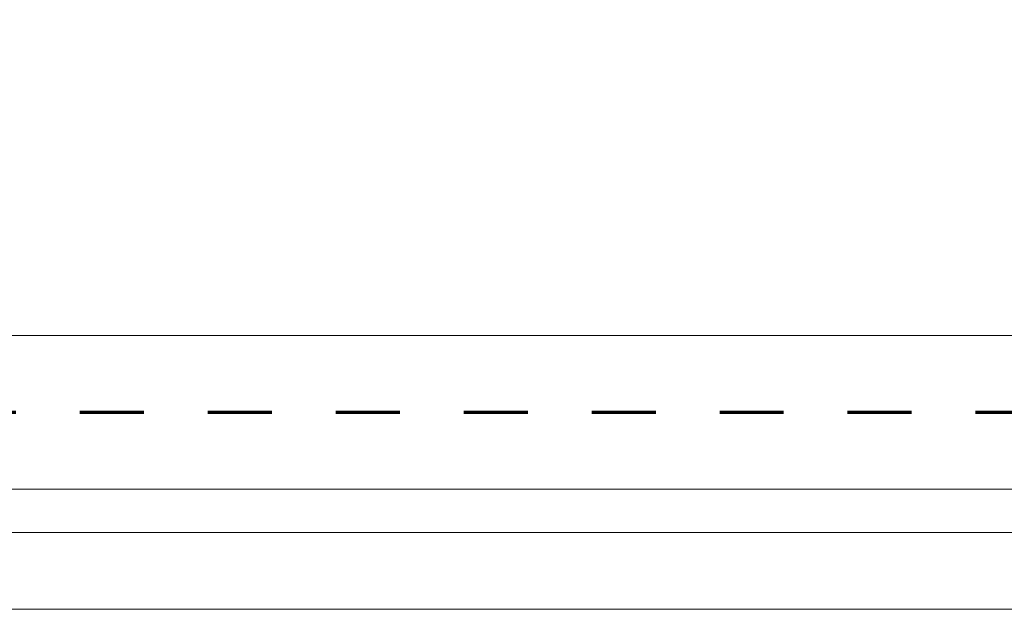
# Model space of a CAD drawing. Header units: metres. Extents: x -45.2 to 14.3, y -31.8 to 10.2.
# Tile 114 of 141: x -20.2 to -18.7, y 6.9 to 7.8. Entities that reach past the tile are written whole.
import ezdxf

# ---------------------------------------------------------------- set-up
doc = ezdxf.new("R2010")
doc.units = ezdxf.units.M
doc.header["$LTSCALE"] = 0.05
doc.linetypes.add('gestrichelt - 01', pattern=[2, 1, -1])
doc.layers.add('AV1-Brandschutzkonzept-Brandschutzkonzept', color=7, linetype='Continuous', lineweight=5)
doc.layers.add('COE_Bestand-allg.', color=7, linetype='Continuous', lineweight=9)

msp = doc.modelspace()

# ---------------------------------------------------------------- linework, layer by layer
at = {"layer": 'AV1-Brandschutzkonzept-Brandschutzkonzept', "color": 220, "linetype": 'gestrichelt - 01', "lineweight": 70, "true_color": 0xff00bc}
msp.add_line((-16.4202, 7.2325), (-20.9463, 7.2325), dxfattribs=at)
at = {"layer": 'COE_Bestand-allg.', "color": 7, "linetype": 'Continuous', "lineweight": 9}
for p, q in [((-16.4699, 7.3525), (-20.8954, 7.3525)), ((-16.3705, 7.1125), (-20.9948, 7.1125)), ((-21.0228, 7.045), (-16.3426, 7.045)), ((-21.0725, 6.925), (-16.2929, 6.925))]:
    msp.add_line(p, q, dxfattribs=at)
for points in [[(-16.2929, 6.925), (-15.825, 7.3929), (-15.825, 7.5626), (-16.3426, 7.045), (-21.0228, 7.045), (-21.6325, 7.6547), (-21.6325, 8.1025), (-21.7525, 8.1025), (-21.7525, 7.605), (-21.0725, 6.925)], [(-16.3705, 7.1125), (-16.0212, 7.4618), (-15.9876, 7.4282), (-15.825, 7.5909), (-15.825, 7.6329), (-16.065, 7.6329), (-16.065, 7.7574), (-16.4699, 7.3525), (-20.8954, 7.3525), (-21.325, 7.7821), (-21.325, 8.1025), (-21.6125, 8.1025), (-21.6125, 7.9275), (-21.565, 7.9275), (-21.565, 7.6827), (-20.9948, 7.1125)]]:
    msp.add_lwpolyline(points, close=True, dxfattribs=at)

doc.saveas('drawing.dxf')
